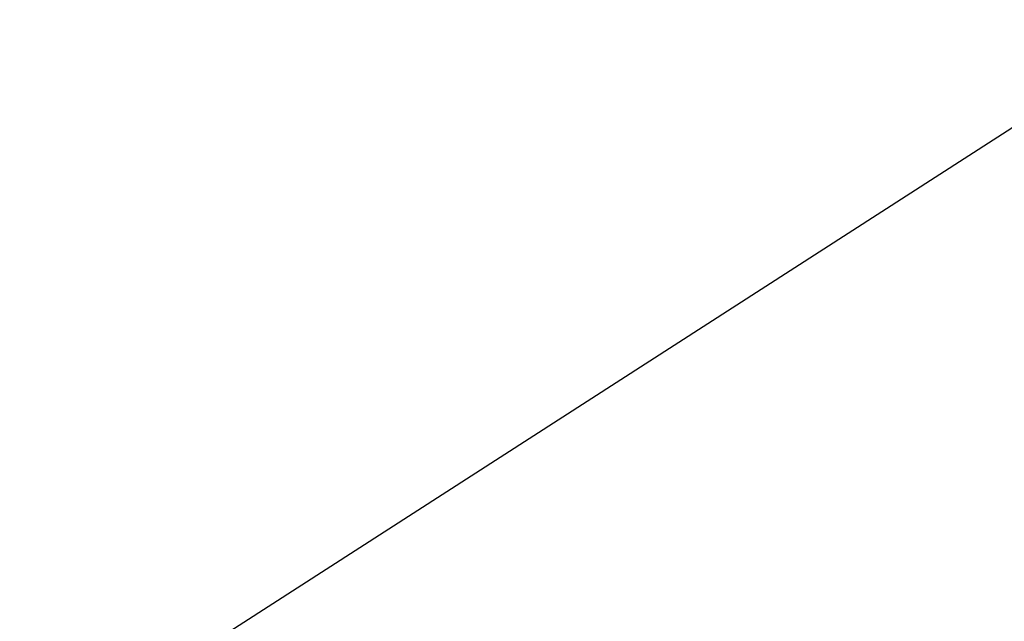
# Model space of a CAD drawing. Extents: x 0 to 370488, y 0 to 4202825.
# Tile 181 of 256: x 360274.5244 to 360274.5522, y 4200440.8097 to 4200440.8266. Entities that reach past the tile are written whole.
import ezdxf

# ---------------------------------------------------------------- set-up
doc = ezdxf.new("R2010")
doc.units = 0
doc.header["$LTSCALE"] = 0.5
doc.header["$MEASUREMENT"] = 0
doc.linetypes.add('CONTI', pattern=[0])
doc.layers.add('GORIZDEFAULT', color=32, linetype='CONTI')

msp = doc.modelspace()

# ---------------------------------------------------------------- linework, layer by layer
at = {"layer": 'GORIZDEFAULT', "color": 32}
msp.add_polyline3d([(360273.714626, 4200440.284632, 542.5), (360274.78, 4200440.970001, 542.5), (360276.3, 4200441.949997, 542.5), (360277.71, 4200442.860001, 542.5), (360278.91, 4200443.639999, 542.5)], dxfattribs=at)
msp.add_polyline3d([(360273.714626, 4200440.284632, 542.5), (360274.78, 4200440.970001, 542.5), (360276.3, 4200441.949997, 542.5), (360277.71, 4200442.860001, 542.5), (360278.91, 4200443.639999, 542.5)], dxfattribs=at)
msp.add_polyline3d([(360273.714626, 4200440.284632, 542.5), (360274.78, 4200440.970001, 542.5), (360276.3, 4200441.949997, 542.5), (360277.71, 4200442.860001, 542.5), (360278.91, 4200443.639999, 542.5)], dxfattribs=at)
msp.add_polyline3d([(360273.714626, 4200440.284632, 542.5), (360274.78, 4200440.970001, 542.5), (360276.3, 4200441.949997, 542.5), (360277.71, 4200442.860001, 542.5), (360278.91, 4200443.639999, 542.5)], dxfattribs=at)
msp.add_polyline3d([(360273.714626, 4200440.284632, 542.5), (360274.78, 4200440.970001, 542.5), (360276.3, 4200441.949997, 542.5), (360277.71, 4200442.860001, 542.5), (360278.91, 4200443.639999, 542.5)], dxfattribs=at)
msp.add_polyline3d([(360273.714626, 4200440.284632, 542.5), (360274.78, 4200440.970001, 542.5), (360276.3, 4200441.949997, 542.5), (360277.71, 4200442.860001, 542.5), (360278.91, 4200443.639999, 542.5)], dxfattribs=at)
msp.add_polyline3d([(360273.714626, 4200440.284632, 542.5), (360274.78, 4200440.970001, 542.5), (360276.3, 4200441.949997, 542.5), (360277.71, 4200442.860001, 542.5), (360278.91, 4200443.639999, 542.5)], dxfattribs=at)
msp.add_polyline3d([(360273.714626, 4200440.284632, 542.5), (360274.78, 4200440.970001, 542.5), (360276.3, 4200441.949997, 542.5), (360277.71, 4200442.860001, 542.5), (360278.91, 4200443.639999, 542.5)], dxfattribs=at)
msp.add_polyline3d([(360273.714626, 4200440.284632, 542.5), (360274.78, 4200440.970001, 542.5), (360276.3, 4200441.949997, 542.5), (360277.71, 4200442.860001, 542.5), (360278.91, 4200443.639999, 542.5)], dxfattribs=at)
msp.add_polyline3d([(360273.714626, 4200440.284632, 542.5), (360274.78, 4200440.970001, 542.5), (360276.3, 4200441.949997, 542.5), (360277.71, 4200442.860001, 542.5), (360278.91, 4200443.639999, 542.5)], dxfattribs=at)
msp.add_polyline3d([(360273.714626, 4200440.284632, 542.5), (360274.78, 4200440.970001, 542.5), (360276.3, 4200441.949997, 542.5), (360277.71, 4200442.860001, 542.5), (360278.91, 4200443.639999, 542.5)], dxfattribs=at)
msp.add_polyline3d([(360273.714626, 4200440.284632, 542.5), (360274.78, 4200440.970001, 542.5), (360276.3, 4200441.949997, 542.5), (360277.71, 4200442.860001, 542.5), (360278.91, 4200443.639999, 542.5)], dxfattribs=at)
msp.add_polyline3d([(360273.714626, 4200440.284632, 542.5), (360274.78, 4200440.970001, 542.5), (360276.3, 4200441.949997, 542.5), (360277.71, 4200442.860001, 542.5), (360278.91, 4200443.639999, 542.5)], dxfattribs=at)
msp.add_polyline3d([(360273.714626, 4200440.284632, 542.5), (360274.78, 4200440.970001, 542.5), (360276.3, 4200441.949997, 542.5), (360277.71, 4200442.860001, 542.5), (360278.91, 4200443.639999, 542.5)], dxfattribs=at)
msp.add_polyline3d([(360273.714626, 4200440.284632, 542.5), (360274.78, 4200440.970001, 542.5), (360276.3, 4200441.949997, 542.5), (360277.71, 4200442.860001, 542.5), (360278.91, 4200443.639999, 542.5)], dxfattribs=at)
msp.add_polyline3d([(360273.714626, 4200440.284632, 542.5), (360274.78, 4200440.970001, 542.5), (360276.3, 4200441.949997, 542.5), (360277.71, 4200442.860001, 542.5), (360278.91, 4200443.639999, 542.5)], dxfattribs=at)
msp.add_polyline3d([(360273.714626, 4200440.284632, 542.5), (360274.78, 4200440.970001, 542.5), (360276.3, 4200441.949997, 542.5), (360277.71, 4200442.860001, 542.5), (360278.91, 4200443.639999, 542.5)], dxfattribs=at)
msp.add_polyline3d([(360273.714626, 4200440.284632, 542.5), (360274.78, 4200440.970001, 542.5), (360276.3, 4200441.949997, 542.5), (360277.71, 4200442.860001, 542.5), (360278.91, 4200443.639999, 542.5)], dxfattribs=at)
msp.add_polyline3d([(360273.714626, 4200440.284632, 542.5), (360274.78, 4200440.970001, 542.5), (360276.3, 4200441.949997, 542.5), (360277.71, 4200442.860001, 542.5), (360278.91, 4200443.639999, 542.5)], dxfattribs=at)
msp.add_polyline3d([(360273.714626, 4200440.284632, 542.5), (360274.78, 4200440.970001, 542.5), (360276.3, 4200441.949997, 542.5), (360277.71, 4200442.860001, 542.5), (360278.91, 4200443.639999, 542.5)], dxfattribs=at)
msp.add_polyline3d([(360273.714626, 4200440.284632, 542.5), (360274.78, 4200440.970001, 542.5), (360276.3, 4200441.949997, 542.5), (360277.71, 4200442.860001, 542.5), (360278.91, 4200443.639999, 542.5)], dxfattribs=at)
msp.add_polyline3d([(360273.714626, 4200440.284632, 542.5), (360274.78, 4200440.970001, 542.5), (360276.3, 4200441.949997, 542.5), (360277.71, 4200442.860001, 542.5), (360278.91, 4200443.639999, 542.5)], dxfattribs=at)
msp.add_polyline3d([(360273.714626, 4200440.284632, 542.5), (360274.78, 4200440.970001, 542.5), (360276.3, 4200441.949997, 542.5), (360277.71, 4200442.860001, 542.5), (360278.91, 4200443.639999, 542.5)], dxfattribs=at)
msp.add_polyline3d([(360273.714626, 4200440.284632, 542.5), (360274.78, 4200440.970001, 542.5), (360276.3, 4200441.949997, 542.5), (360277.71, 4200442.860001, 542.5), (360278.91, 4200443.639999, 542.5)], dxfattribs=at)
msp.add_polyline3d([(360273.714626, 4200440.284632, 542.5), (360274.78, 4200440.970001, 542.5), (360276.3, 4200441.949997, 542.5), (360277.71, 4200442.860001, 542.5), (360278.91, 4200443.639999, 542.5)], dxfattribs=at)
msp.add_polyline3d([(360273.714626, 4200440.284632, 542.5), (360274.78, 4200440.970001, 542.5), (360276.3, 4200441.949997, 542.5), (360277.71, 4200442.860001, 542.5), (360278.91, 4200443.639999, 542.5)], dxfattribs=at)
msp.add_polyline3d([(360273.714626, 4200440.284632, 542.5), (360274.78, 4200440.970001, 542.5), (360276.3, 4200441.949997, 542.5), (360277.71, 4200442.860001, 542.5), (360278.91, 4200443.639999, 542.5)], dxfattribs=at)
msp.add_polyline3d([(360273.714626, 4200440.284632, 542.5), (360274.78, 4200440.970001, 542.5), (360276.3, 4200441.949997, 542.5), (360277.71, 4200442.860001, 542.5), (360278.91, 4200443.639999, 542.5)], dxfattribs=at)
msp.add_polyline3d([(360273.714626, 4200440.284632, 542.5), (360274.78, 4200440.970001, 542.5), (360276.3, 4200441.949997, 542.5), (360277.71, 4200442.860001, 542.5), (360278.91, 4200443.639999, 542.5)], dxfattribs=at)
msp.add_polyline3d([(360273.714626, 4200440.284632, 542.5), (360274.78, 4200440.970001, 542.5), (360276.3, 4200441.949997, 542.5), (360277.71, 4200442.860001, 542.5), (360278.91, 4200443.639999, 542.5)], dxfattribs=at)
msp.add_polyline3d([(360273.714626, 4200440.284632, 542.5), (360274.78, 4200440.970001, 542.5), (360276.3, 4200441.949997, 542.5), (360277.71, 4200442.860001, 542.5), (360278.91, 4200443.639999, 542.5)], dxfattribs=at)
msp.add_polyline3d([(360273.714626, 4200440.284632, 542.5), (360274.78, 4200440.970001, 542.5), (360276.3, 4200441.949997, 542.5), (360277.71, 4200442.860001, 542.5), (360278.91, 4200443.639999, 542.5)], dxfattribs=at)
msp.add_polyline3d([(360273.714626, 4200440.284632, 542.5), (360274.78, 4200440.970001, 542.5), (360276.3, 4200441.949997, 542.5), (360277.71, 4200442.860001, 542.5), (360278.91, 4200443.639999, 542.5)], dxfattribs=at)
msp.add_polyline3d([(360273.714626, 4200440.284632, 542.5), (360274.78, 4200440.970001, 542.5), (360276.3, 4200441.949997, 542.5), (360277.71, 4200442.860001, 542.5), (360278.91, 4200443.639999, 542.5)], dxfattribs=at)
msp.add_polyline3d([(360273.714626, 4200440.284632, 542.5), (360274.78, 4200440.970001, 542.5), (360276.3, 4200441.949997, 542.5), (360277.71, 4200442.860001, 542.5), (360278.91, 4200443.639999, 542.5)], dxfattribs=at)
msp.add_polyline3d([(360273.714626, 4200440.284632, 542.5), (360274.78, 4200440.970001, 542.5), (360276.3, 4200441.949997, 542.5), (360277.71, 4200442.860001, 542.5), (360278.91, 4200443.639999, 542.5)], dxfattribs=at)
msp.add_polyline3d([(360273.714626, 4200440.284632, 542.5), (360274.78, 4200440.970001, 542.5), (360276.3, 4200441.949997, 542.5), (360277.71, 4200442.860001, 542.5), (360278.91, 4200443.639999, 542.5)], dxfattribs=at)
msp.add_polyline3d([(360273.714626, 4200440.284632, 542.5), (360274.78, 4200440.970001, 542.5), (360276.3, 4200441.949997, 542.5), (360277.71, 4200442.860001, 542.5), (360278.91, 4200443.639999, 542.5)], dxfattribs=at)
msp.add_polyline3d([(360273.714626, 4200440.284632, 542.5), (360274.78, 4200440.970001, 542.5), (360276.3, 4200441.949997, 542.5), (360277.71, 4200442.860001, 542.5), (360278.91, 4200443.639999, 542.5)], dxfattribs=at)
msp.add_polyline3d([(360273.714626, 4200440.284632, 542.5), (360274.78, 4200440.970001, 542.5), (360276.3, 4200441.949997, 542.5), (360277.71, 4200442.860001, 542.5), (360278.91, 4200443.639999, 542.5)], dxfattribs=at)
msp.add_polyline3d([(360273.714626, 4200440.284632, 542.5), (360274.78, 4200440.970001, 542.5), (360276.3, 4200441.949997, 542.5), (360277.71, 4200442.860001, 542.5), (360278.91, 4200443.639999, 542.5)], dxfattribs=at)
msp.add_polyline3d([(360273.714626, 4200440.284632, 542.5), (360274.78, 4200440.970001, 542.5), (360276.3, 4200441.949997, 542.5), (360277.71, 4200442.860001, 542.5), (360278.91, 4200443.639999, 542.5)], dxfattribs=at)
msp.add_polyline3d([(360273.714626, 4200440.284632, 542.5), (360274.78, 4200440.970001, 542.5), (360276.3, 4200441.949997, 542.5), (360277.71, 4200442.860001, 542.5), (360278.91, 4200443.639999, 542.5)], dxfattribs=at)
msp.add_polyline3d([(360273.714626, 4200440.284632, 542.5), (360274.78, 4200440.970001, 542.5), (360276.3, 4200441.949997, 542.5), (360277.71, 4200442.860001, 542.5), (360278.91, 4200443.639999, 542.5)], dxfattribs=at)
msp.add_polyline3d([(360273.714626, 4200440.284632, 542.5), (360274.78, 4200440.970001, 542.5), (360276.3, 4200441.949997, 542.5), (360277.71, 4200442.860001, 542.5), (360278.91, 4200443.639999, 542.5)], dxfattribs=at)
msp.add_polyline3d([(360273.714626, 4200440.284632, 542.5), (360274.78, 4200440.970001, 542.5), (360276.3, 4200441.949997, 542.5), (360277.71, 4200442.860001, 542.5), (360278.91, 4200443.639999, 542.5)], dxfattribs=at)
msp.add_polyline3d([(360273.714626, 4200440.284632, 542.5), (360274.78, 4200440.970001, 542.5), (360276.3, 4200441.949997, 542.5), (360277.71, 4200442.860001, 542.5), (360278.91, 4200443.639999, 542.5)], dxfattribs=at)
msp.add_polyline3d([(360273.714626, 4200440.284632, 542.5), (360274.78, 4200440.970001, 542.5), (360276.3, 4200441.949997, 542.5), (360277.71, 4200442.860001, 542.5), (360278.91, 4200443.639999, 542.5)], dxfattribs=at)
msp.add_polyline3d([(360273.714626, 4200440.284632, 542.5), (360274.78, 4200440.970001, 542.5), (360276.3, 4200441.949997, 542.5), (360277.71, 4200442.860001, 542.5), (360278.91, 4200443.639999, 542.5)], dxfattribs=at)
msp.add_polyline3d([(360273.714626, 4200440.284632, 542.5), (360274.78, 4200440.970001, 542.5), (360276.3, 4200441.949997, 542.5), (360277.71, 4200442.860001, 542.5), (360278.91, 4200443.639999, 542.5)], dxfattribs=at)
msp.add_polyline3d([(360273.714626, 4200440.284632, 542.5), (360274.78, 4200440.970001, 542.5), (360276.3, 4200441.949997, 542.5), (360277.71, 4200442.860001, 542.5), (360278.91, 4200443.639999, 542.5)], dxfattribs=at)
msp.add_polyline3d([(360273.714626, 4200440.284632, 542.5), (360274.78, 4200440.970001, 542.5), (360276.3, 4200441.949997, 542.5), (360277.71, 4200442.860001, 542.5), (360278.91, 4200443.639999, 542.5)], dxfattribs=at)
msp.add_polyline3d([(360273.714626, 4200440.284632, 542.5), (360274.78, 4200440.970001, 542.5), (360276.3, 4200441.949997, 542.5), (360277.71, 4200442.860001, 542.5), (360278.91, 4200443.639999, 542.5)], dxfattribs=at)
msp.add_polyline3d([(360273.714626, 4200440.284632, 542.5), (360274.78, 4200440.970001, 542.5), (360276.3, 4200441.949997, 542.5), (360277.71, 4200442.860001, 542.5), (360278.91, 4200443.639999, 542.5)], dxfattribs=at)
msp.add_polyline3d([(360273.714626, 4200440.284632, 542.5), (360274.78, 4200440.970001, 542.5), (360276.3, 4200441.949997, 542.5), (360277.71, 4200442.860001, 542.5), (360278.91, 4200443.639999, 542.5)], dxfattribs=at)
msp.add_polyline3d([(360273.714626, 4200440.284632, 542.5), (360274.78, 4200440.970001, 542.5), (360276.3, 4200441.949997, 542.5), (360277.71, 4200442.860001, 542.5), (360278.91, 4200443.639999, 542.5)], dxfattribs=at)
msp.add_polyline3d([(360273.714626, 4200440.284632, 542.5), (360274.78, 4200440.970001, 542.5), (360276.3, 4200441.949997, 542.5), (360277.71, 4200442.860001, 542.5), (360278.91, 4200443.639999, 542.5)], dxfattribs=at)
msp.add_polyline3d([(360273.714626, 4200440.284632, 542.5), (360274.78, 4200440.970001, 542.5), (360276.3, 4200441.949997, 542.5), (360277.71, 4200442.860001, 542.5), (360278.91, 4200443.639999, 542.5)], dxfattribs=at)
msp.add_polyline3d([(360273.714626, 4200440.284632, 542.5), (360274.78, 4200440.970001, 542.5), (360276.3, 4200441.949997, 542.5), (360277.71, 4200442.860001, 542.5), (360278.91, 4200443.639999, 542.5)], dxfattribs=at)
msp.add_polyline3d([(360273.714626, 4200440.284632, 542.5), (360274.78, 4200440.970001, 542.5), (360276.3, 4200441.949997, 542.5), (360277.71, 4200442.860001, 542.5), (360278.91, 4200443.639999, 542.5)], dxfattribs=at)
msp.add_polyline3d([(360273.714626, 4200440.284632, 542.5), (360274.78, 4200440.970001, 542.5), (360276.3, 4200441.949997, 542.5), (360277.71, 4200442.860001, 542.5), (360278.91, 4200443.639999, 542.5)], dxfattribs=at)
msp.add_polyline3d([(360273.714626, 4200440.284632, 542.5), (360274.78, 4200440.970001, 542.5), (360276.3, 4200441.949997, 542.5), (360277.71, 4200442.860001, 542.5), (360278.91, 4200443.639999, 542.5)], dxfattribs=at)
msp.add_polyline3d([(360273.714626, 4200440.284632, 542.5), (360274.78, 4200440.970001, 542.5), (360276.3, 4200441.949997, 542.5), (360277.71, 4200442.860001, 542.5), (360278.91, 4200443.639999, 542.5)], dxfattribs=at)
msp.add_polyline3d([(360273.714626, 4200440.284632, 542.5), (360274.78, 4200440.970001, 542.5), (360276.3, 4200441.949997, 542.5), (360277.71, 4200442.860001, 542.5), (360278.91, 4200443.639999, 542.5)], dxfattribs=at)
msp.add_polyline3d([(360273.714626, 4200440.284632, 542.5), (360274.78, 4200440.970001, 542.5), (360276.3, 4200441.949997, 542.5), (360277.71, 4200442.860001, 542.5), (360278.91, 4200443.639999, 542.5)], dxfattribs=at)
msp.add_polyline3d([(360273.714626, 4200440.284632, 542.5), (360274.78, 4200440.970001, 542.5), (360276.3, 4200441.949997, 542.5), (360277.71, 4200442.860001, 542.5), (360278.91, 4200443.639999, 542.5)], dxfattribs=at)
msp.add_polyline3d([(360273.714626, 4200440.284632, 542.5), (360274.78, 4200440.970001, 542.5), (360276.3, 4200441.949997, 542.5), (360277.71, 4200442.860001, 542.5), (360278.91, 4200443.639999, 542.5)], dxfattribs=at)
msp.add_polyline3d([(360273.714626, 4200440.284632, 542.5), (360274.78, 4200440.970001, 542.5), (360276.3, 4200441.949997, 542.5), (360277.71, 4200442.860001, 542.5), (360278.91, 4200443.639999, 542.5)], dxfattribs=at)
msp.add_polyline3d([(360273.714626, 4200440.284632, 542.5), (360274.78, 4200440.970001, 542.5), (360276.3, 4200441.949997, 542.5), (360277.71, 4200442.860001, 542.5), (360278.91, 4200443.639999, 542.5)], dxfattribs=at)
msp.add_polyline3d([(360273.714626, 4200440.284632, 542.5), (360274.78, 4200440.970001, 542.5), (360276.3, 4200441.949997, 542.5), (360277.71, 4200442.860001, 542.5), (360278.91, 4200443.639999, 542.5)], dxfattribs=at)
msp.add_polyline3d([(360273.714626, 4200440.284632, 542.5), (360274.78, 4200440.970001, 542.5), (360276.3, 4200441.949997, 542.5), (360277.71, 4200442.860001, 542.5), (360278.91, 4200443.639999, 542.5)], dxfattribs=at)
msp.add_polyline3d([(360273.714626, 4200440.284632, 542.5), (360274.78, 4200440.970001, 542.5), (360276.3, 4200441.949997, 542.5), (360277.71, 4200442.860001, 542.5), (360278.91, 4200443.639999, 542.5)], dxfattribs=at)
msp.add_polyline3d([(360273.714626, 4200440.284632, 542.5), (360274.78, 4200440.970001, 542.5), (360276.3, 4200441.949997, 542.5), (360277.71, 4200442.860001, 542.5), (360278.91, 4200443.639999, 542.5)], dxfattribs=at)
msp.add_polyline3d([(360273.714626, 4200440.284632, 542.5), (360274.78, 4200440.970001, 542.5), (360276.3, 4200441.949997, 542.5), (360277.71, 4200442.860001, 542.5), (360278.91, 4200443.639999, 542.5)], dxfattribs=at)
msp.add_polyline3d([(360273.714626, 4200440.284632, 542.5), (360274.78, 4200440.970001, 542.5), (360276.3, 4200441.949997, 542.5), (360277.71, 4200442.860001, 542.5), (360278.91, 4200443.639999, 542.5)], dxfattribs=at)
msp.add_polyline3d([(360273.714626, 4200440.284632, 542.5), (360274.78, 4200440.970001, 542.5), (360276.3, 4200441.949997, 542.5), (360277.71, 4200442.860001, 542.5), (360278.91, 4200443.639999, 542.5)], dxfattribs=at)
msp.add_polyline3d([(360273.714626, 4200440.284632, 542.5), (360274.78, 4200440.970001, 542.5), (360276.3, 4200441.949997, 542.5), (360277.71, 4200442.860001, 542.5), (360278.91, 4200443.639999, 542.5)], dxfattribs=at)
msp.add_polyline3d([(360273.714626, 4200440.284632, 542.5), (360274.78, 4200440.970001, 542.5), (360276.3, 4200441.949997, 542.5), (360277.71, 4200442.860001, 542.5), (360278.91, 4200443.639999, 542.5)], dxfattribs=at)
msp.add_polyline3d([(360273.714626, 4200440.284632, 542.5), (360274.78, 4200440.970001, 542.5), (360276.3, 4200441.949997, 542.5), (360277.71, 4200442.860001, 542.5), (360278.91, 4200443.639999, 542.5)], dxfattribs=at)
msp.add_polyline3d([(360273.714626, 4200440.284632, 542.5), (360274.78, 4200440.970001, 542.5), (360276.3, 4200441.949997, 542.5), (360277.71, 4200442.860001, 542.5), (360278.91, 4200443.639999, 542.5)], dxfattribs=at)
msp.add_polyline3d([(360273.714626, 4200440.284632, 542.5), (360274.78, 4200440.970001, 542.5), (360276.3, 4200441.949997, 542.5), (360277.71, 4200442.860001, 542.5), (360278.91, 4200443.639999, 542.5)], dxfattribs=at)
msp.add_polyline3d([(360273.714626, 4200440.284632, 542.5), (360274.78, 4200440.970001, 542.5), (360276.3, 4200441.949997, 542.5), (360277.71, 4200442.860001, 542.5), (360278.91, 4200443.639999, 542.5)], dxfattribs=at)
msp.add_polyline3d([(360273.714626, 4200440.284632, 542.5), (360274.78, 4200440.970001, 542.5), (360276.3, 4200441.949997, 542.5), (360277.71, 4200442.860001, 542.5), (360278.91, 4200443.639999, 542.5)], dxfattribs=at)
msp.add_polyline3d([(360273.714626, 4200440.284632, 542.5), (360274.78, 4200440.970001, 542.5), (360276.3, 4200441.949997, 542.5), (360277.71, 4200442.860001, 542.5), (360278.91, 4200443.639999, 542.5)], dxfattribs=at)
msp.add_polyline3d([(360273.714626, 4200440.284632, 542.5), (360274.78, 4200440.970001, 542.5), (360276.3, 4200441.949997, 542.5), (360277.71, 4200442.860001, 542.5), (360278.91, 4200443.639999, 542.5)], dxfattribs=at)
msp.add_polyline3d([(360273.714626, 4200440.284632, 542.5), (360274.78, 4200440.970001, 542.5), (360276.3, 4200441.949997, 542.5), (360277.71, 4200442.860001, 542.5), (360278.91, 4200443.639999, 542.5)], dxfattribs=at)
msp.add_polyline3d([(360273.714626, 4200440.284632, 542.5), (360274.78, 4200440.970001, 542.5), (360276.3, 4200441.949997, 542.5), (360277.71, 4200442.860001, 542.5), (360278.91, 4200443.639999, 542.5)], dxfattribs=at)
msp.add_polyline3d([(360273.714626, 4200440.284632, 542.5), (360274.78, 4200440.970001, 542.5), (360276.3, 4200441.949997, 542.5), (360277.71, 4200442.860001, 542.5), (360278.91, 4200443.639999, 542.5)], dxfattribs=at)
msp.add_polyline3d([(360273.714626, 4200440.284632, 542.5), (360274.78, 4200440.970001, 542.5), (360276.3, 4200441.949997, 542.5), (360277.71, 4200442.860001, 542.5), (360278.91, 4200443.639999, 542.5)], dxfattribs=at)
msp.add_polyline3d([(360273.714626, 4200440.284632, 542.5), (360274.78, 4200440.970001, 542.5), (360276.3, 4200441.949997, 542.5), (360277.71, 4200442.860001, 542.5), (360278.91, 4200443.639999, 542.5)], dxfattribs=at)
msp.add_polyline3d([(360273.714626, 4200440.284632, 542.5), (360274.78, 4200440.970001, 542.5), (360276.3, 4200441.949997, 542.5), (360277.71, 4200442.860001, 542.5), (360278.91, 4200443.639999, 542.5)], dxfattribs=at)
msp.add_polyline3d([(360273.714626, 4200440.284632, 542.5), (360274.78, 4200440.970001, 542.5), (360276.3, 4200441.949997, 542.5), (360277.71, 4200442.860001, 542.5), (360278.91, 4200443.639999, 542.5)], dxfattribs=at)
msp.add_polyline3d([(360273.714626, 4200440.284632, 542.5), (360274.78, 4200440.970001, 542.5), (360276.3, 4200441.949997, 542.5), (360277.71, 4200442.860001, 542.5), (360278.91, 4200443.639999, 542.5)], dxfattribs=at)
msp.add_polyline3d([(360273.714626, 4200440.284632, 542.5), (360274.78, 4200440.970001, 542.5), (360276.3, 4200441.949997, 542.5), (360277.71, 4200442.860001, 542.5), (360278.91, 4200443.639999, 542.5)], dxfattribs=at)
msp.add_polyline3d([(360273.714626, 4200440.284632, 542.5), (360274.78, 4200440.970001, 542.5), (360276.3, 4200441.949997, 542.5), (360277.71, 4200442.860001, 542.5), (360278.91, 4200443.639999, 542.5)], dxfattribs=at)
msp.add_polyline3d([(360273.714626, 4200440.284632, 542.5), (360274.78, 4200440.970001, 542.5), (360276.3, 4200441.949997, 542.5), (360277.71, 4200442.860001, 542.5), (360278.91, 4200443.639999, 542.5)], dxfattribs=at)
msp.add_polyline3d([(360273.714626, 4200440.284632, 542.5), (360274.78, 4200440.970001, 542.5), (360276.3, 4200441.949997, 542.5), (360277.71, 4200442.860001, 542.5), (360278.91, 4200443.639999, 542.5)], dxfattribs=at)
msp.add_polyline3d([(360273.714626, 4200440.284632, 542.5), (360274.78, 4200440.970001, 542.5), (360276.3, 4200441.949997, 542.5), (360277.71, 4200442.860001, 542.5), (360278.91, 4200443.639999, 542.5)], dxfattribs=at)
msp.add_polyline3d([(360273.714626, 4200440.284632, 542.5), (360274.78, 4200440.970001, 542.5), (360276.3, 4200441.949997, 542.5), (360277.71, 4200442.860001, 542.5), (360278.91, 4200443.639999, 542.5)], dxfattribs=at)
msp.add_polyline3d([(360273.714626, 4200440.284632, 542.5), (360274.78, 4200440.970001, 542.5), (360276.3, 4200441.949997, 542.5), (360277.71, 4200442.860001, 542.5), (360278.91, 4200443.639999, 542.5)], dxfattribs=at)
msp.add_polyline3d([(360273.714626, 4200440.284632, 542.5), (360274.78, 4200440.970001, 542.5), (360276.3, 4200441.949997, 542.5), (360277.71, 4200442.860001, 542.5), (360278.91, 4200443.639999, 542.5)], dxfattribs=at)
msp.add_polyline3d([(360273.714626, 4200440.284632, 542.5), (360274.78, 4200440.970001, 542.5), (360276.3, 4200441.949997, 542.5), (360277.71, 4200442.860001, 542.5), (360278.91, 4200443.639999, 542.5)], dxfattribs=at)
msp.add_polyline3d([(360273.714626, 4200440.284632, 542.5), (360274.78, 4200440.970001, 542.5), (360276.3, 4200441.949997, 542.5), (360277.71, 4200442.860001, 542.5), (360278.91, 4200443.639999, 542.5)], dxfattribs=at)
msp.add_polyline3d([(360273.714626, 4200440.284632, 542.5), (360274.78, 4200440.970001, 542.5), (360276.3, 4200441.949997, 542.5), (360277.71, 4200442.860001, 542.5), (360278.91, 4200443.639999, 542.5)], dxfattribs=at)
msp.add_polyline3d([(360273.714626, 4200440.284632, 542.5), (360274.78, 4200440.970001, 542.5), (360276.3, 4200441.949997, 542.5), (360277.71, 4200442.860001, 542.5), (360278.91, 4200443.639999, 542.5)], dxfattribs=at)
msp.add_polyline3d([(360273.714626, 4200440.284632, 542.5), (360274.78, 4200440.970001, 542.5), (360276.3, 4200441.949997, 542.5), (360277.71, 4200442.860001, 542.5), (360278.91, 4200443.639999, 542.5)], dxfattribs=at)
msp.add_polyline3d([(360273.714626, 4200440.284632, 542.5), (360274.78, 4200440.970001, 542.5), (360276.3, 4200441.949997, 542.5), (360277.71, 4200442.860001, 542.5), (360278.91, 4200443.639999, 542.5)], dxfattribs=at)
msp.add_polyline3d([(360273.714626, 4200440.284632, 542.5), (360274.78, 4200440.970001, 542.5), (360276.3, 4200441.949997, 542.5), (360277.71, 4200442.860001, 542.5), (360278.91, 4200443.639999, 542.5)], dxfattribs=at)
msp.add_polyline3d([(360273.714626, 4200440.284632, 542.5), (360274.78, 4200440.970001, 542.5), (360276.3, 4200441.949997, 542.5), (360277.71, 4200442.860001, 542.5), (360278.91, 4200443.639999, 542.5)], dxfattribs=at)
msp.add_polyline3d([(360273.714626, 4200440.284632, 542.5), (360274.78, 4200440.970001, 542.5), (360276.3, 4200441.949997, 542.5), (360277.71, 4200442.860001, 542.5), (360278.91, 4200443.639999, 542.5)], dxfattribs=at)
msp.add_polyline3d([(360273.714626, 4200440.284632, 542.5), (360274.78, 4200440.970001, 542.5), (360276.3, 4200441.949997, 542.5), (360277.71, 4200442.860001, 542.5), (360278.91, 4200443.639999, 542.5)], dxfattribs=at)
msp.add_polyline3d([(360273.714626, 4200440.284632, 542.5), (360274.78, 4200440.970001, 542.5), (360276.3, 4200441.949997, 542.5), (360277.71, 4200442.860001, 542.5), (360278.91, 4200443.639999, 542.5)], dxfattribs=at)
msp.add_polyline3d([(360273.714626, 4200440.284632, 542.5), (360274.78, 4200440.970001, 542.5), (360276.3, 4200441.949997, 542.5), (360277.71, 4200442.860001, 542.5), (360278.91, 4200443.639999, 542.5)], dxfattribs=at)
msp.add_polyline3d([(360273.714626, 4200440.284632, 542.5), (360274.78, 4200440.970001, 542.5), (360276.3, 4200441.949997, 542.5), (360277.71, 4200442.860001, 542.5), (360278.91, 4200443.639999, 542.5)], dxfattribs=at)
msp.add_polyline3d([(360273.714626, 4200440.284632, 542.5), (360274.78, 4200440.970001, 542.5), (360276.3, 4200441.949997, 542.5), (360277.71, 4200442.860001, 542.5), (360278.91, 4200443.639999, 542.5)], dxfattribs=at)
msp.add_polyline3d([(360273.714626, 4200440.284632, 542.5), (360274.78, 4200440.970001, 542.5), (360276.3, 4200441.949997, 542.5), (360277.71, 4200442.860001, 542.5), (360278.91, 4200443.639999, 542.5)], dxfattribs=at)
msp.add_polyline3d([(360273.714626, 4200440.284632, 542.5), (360274.78, 4200440.970001, 542.5), (360276.3, 4200441.949997, 542.5), (360277.71, 4200442.860001, 542.5), (360278.91, 4200443.639999, 542.5)], dxfattribs=at)
msp.add_polyline3d([(360273.714626, 4200440.284632, 542.5), (360274.78, 4200440.970001, 542.5), (360276.3, 4200441.949997, 542.5), (360277.71, 4200442.860001, 542.5), (360278.91, 4200443.639999, 542.5)], dxfattribs=at)
msp.add_polyline3d([(360273.714626, 4200440.284632, 542.5), (360274.78, 4200440.970001, 542.5), (360276.3, 4200441.949997, 542.5), (360277.71, 4200442.860001, 542.5), (360278.91, 4200443.639999, 542.5)], dxfattribs=at)
msp.add_polyline3d([(360273.714626, 4200440.284632, 542.5), (360274.78, 4200440.970001, 542.5), (360276.3, 4200441.949997, 542.5), (360277.71, 4200442.860001, 542.5), (360278.91, 4200443.639999, 542.5)], dxfattribs=at)
msp.add_polyline3d([(360273.714626, 4200440.284632, 542.5), (360274.78, 4200440.970001, 542.5), (360276.3, 4200441.949997, 542.5), (360277.71, 4200442.860001, 542.5), (360278.91, 4200443.639999, 542.5)], dxfattribs=at)
msp.add_polyline3d([(360273.714626, 4200440.284632, 542.5), (360274.78, 4200440.970001, 542.5), (360276.3, 4200441.949997, 542.5), (360277.71, 4200442.860001, 542.5), (360278.91, 4200443.639999, 542.5)], dxfattribs=at)
msp.add_polyline3d([(360273.714626, 4200440.284632, 542.5), (360274.78, 4200440.970001, 542.5), (360276.3, 4200441.949997, 542.5), (360277.71, 4200442.860001, 542.5), (360278.91, 4200443.639999, 542.5)], dxfattribs=at)
msp.add_polyline3d([(360273.714626, 4200440.284632, 542.5), (360274.78, 4200440.970001, 542.5), (360276.3, 4200441.949997, 542.5), (360277.71, 4200442.860001, 542.5), (360278.91, 4200443.639999, 542.5)], dxfattribs=at)
msp.add_polyline3d([(360273.714626, 4200440.284632, 542.5), (360274.78, 4200440.970001, 542.5), (360276.3, 4200441.949997, 542.5), (360277.71, 4200442.860001, 542.5), (360278.91, 4200443.639999, 542.5)], dxfattribs=at)
msp.add_polyline3d([(360273.714626, 4200440.284632, 542.5), (360274.78, 4200440.970001, 542.5), (360276.3, 4200441.949997, 542.5), (360277.71, 4200442.860001, 542.5), (360278.91, 4200443.639999, 542.5)], dxfattribs=at)
msp.add_polyline3d([(360273.714626, 4200440.284632, 542.5), (360274.78, 4200440.970001, 542.5), (360276.3, 4200441.949997, 542.5), (360277.71, 4200442.860001, 542.5), (360278.91, 4200443.639999, 542.5)], dxfattribs=at)
msp.add_polyline3d([(360273.714626, 4200440.284632, 542.5), (360274.78, 4200440.970001, 542.5), (360276.3, 4200441.949997, 542.5), (360277.71, 4200442.860001, 542.5), (360278.91, 4200443.639999, 542.5)], dxfattribs=at)
msp.add_polyline3d([(360273.714626, 4200440.284632, 542.5), (360274.78, 4200440.970001, 542.5), (360276.3, 4200441.949997, 542.5), (360277.71, 4200442.860001, 542.5), (360278.91, 4200443.639999, 542.5)], dxfattribs=at)
msp.add_polyline3d([(360273.714626, 4200440.284632, 542.5), (360274.78, 4200440.970001, 542.5), (360276.3, 4200441.949997, 542.5), (360277.71, 4200442.860001, 542.5), (360278.91, 4200443.639999, 542.5)], dxfattribs=at)
msp.add_polyline3d([(360273.714626, 4200440.284632, 542.5), (360274.78, 4200440.970001, 542.5), (360276.3, 4200441.949997, 542.5), (360277.71, 4200442.860001, 542.5), (360278.91, 4200443.639999, 542.5)], dxfattribs=at)
msp.add_polyline3d([(360273.714626, 4200440.284632, 542.5), (360274.78, 4200440.970001, 542.5), (360276.3, 4200441.949997, 542.5), (360277.71, 4200442.860001, 542.5), (360278.91, 4200443.639999, 542.5)], dxfattribs=at)
msp.add_polyline3d([(360273.714626, 4200440.284632, 542.5), (360274.78, 4200440.970001, 542.5), (360276.3, 4200441.949997, 542.5), (360277.71, 4200442.860001, 542.5), (360278.91, 4200443.639999, 542.5)], dxfattribs=at)
msp.add_polyline3d([(360273.714626, 4200440.284632, 542.5), (360274.78, 4200440.970001, 542.5), (360276.3, 4200441.949997, 542.5), (360277.71, 4200442.860001, 542.5), (360278.91, 4200443.639999, 542.5)], dxfattribs=at)
msp.add_polyline3d([(360273.714626, 4200440.284632, 542.5), (360274.78, 4200440.970001, 542.5), (360276.3, 4200441.949997, 542.5), (360277.71, 4200442.860001, 542.5), (360278.91, 4200443.639999, 542.5)], dxfattribs=at)
msp.add_polyline3d([(360273.714626, 4200440.284632, 542.5), (360274.78, 4200440.970001, 542.5), (360276.3, 4200441.949997, 542.5), (360277.71, 4200442.860001, 542.5), (360278.91, 4200443.639999, 542.5)], dxfattribs=at)
msp.add_polyline3d([(360273.714626, 4200440.284632, 542.5), (360274.78, 4200440.970001, 542.5), (360276.3, 4200441.949997, 542.5), (360277.71, 4200442.860001, 542.5), (360278.91, 4200443.639999, 542.5)], dxfattribs=at)
msp.add_polyline3d([(360273.714626, 4200440.284632, 542.5), (360274.78, 4200440.970001, 542.5), (360276.3, 4200441.949997, 542.5), (360277.71, 4200442.860001, 542.5), (360278.91, 4200443.639999, 542.5)], dxfattribs=at)
msp.add_polyline3d([(360273.714626, 4200440.284632, 542.5), (360274.78, 4200440.970001, 542.5), (360276.3, 4200441.949997, 542.5), (360277.71, 4200442.860001, 542.5), (360278.91, 4200443.639999, 542.5)], dxfattribs=at)
msp.add_polyline3d([(360273.714626, 4200440.284632, 542.5), (360274.78, 4200440.970001, 542.5), (360276.3, 4200441.949997, 542.5), (360277.71, 4200442.860001, 542.5), (360278.91, 4200443.639999, 542.5)], dxfattribs=at)
msp.add_polyline3d([(360273.714626, 4200440.284632, 542.5), (360274.78, 4200440.970001, 542.5), (360276.3, 4200441.949997, 542.5), (360277.71, 4200442.860001, 542.5), (360278.91, 4200443.639999, 542.5)], dxfattribs=at)
msp.add_polyline3d([(360273.714626, 4200440.284632, 542.5), (360274.78, 4200440.970001, 542.5), (360276.3, 4200441.949997, 542.5), (360277.71, 4200442.860001, 542.5), (360278.91, 4200443.639999, 542.5)], dxfattribs=at)
msp.add_polyline3d([(360273.714626, 4200440.284632, 542.5), (360274.78, 4200440.970001, 542.5), (360276.3, 4200441.949997, 542.5), (360277.71, 4200442.860001, 542.5), (360278.91, 4200443.639999, 542.5)], dxfattribs=at)
msp.add_polyline3d([(360273.714626, 4200440.284632, 542.5), (360274.78, 4200440.970001, 542.5), (360276.3, 4200441.949997, 542.5), (360277.71, 4200442.860001, 542.5), (360278.91, 4200443.639999, 542.5)], dxfattribs=at)
msp.add_polyline3d([(360273.714626, 4200440.284632, 542.5), (360274.78, 4200440.970001, 542.5), (360276.3, 4200441.949997, 542.5), (360277.71, 4200442.860001, 542.5), (360278.91, 4200443.639999, 542.5)], dxfattribs=at)
msp.add_polyline3d([(360273.714626, 4200440.284632, 542.5), (360274.78, 4200440.970001, 542.5), (360276.3, 4200441.949997, 542.5), (360277.71, 4200442.860001, 542.5), (360278.91, 4200443.639999, 542.5)], dxfattribs=at)
msp.add_polyline3d([(360273.714626, 4200440.284632, 542.5), (360274.78, 4200440.970001, 542.5), (360276.3, 4200441.949997, 542.5), (360277.71, 4200442.860001, 542.5), (360278.91, 4200443.639999, 542.5)], dxfattribs=at)
msp.add_polyline3d([(360273.714626, 4200440.284632, 542.5), (360274.78, 4200440.970001, 542.5), (360276.3, 4200441.949997, 542.5), (360277.71, 4200442.860001, 542.5), (360278.91, 4200443.639999, 542.5)], dxfattribs=at)
msp.add_polyline3d([(360273.714626, 4200440.284632, 542.5), (360274.78, 4200440.970001, 542.5), (360276.3, 4200441.949997, 542.5), (360277.71, 4200442.860001, 542.5), (360278.91, 4200443.639999, 542.5)], dxfattribs=at)
msp.add_polyline3d([(360273.714626, 4200440.284632, 542.5), (360274.78, 4200440.970001, 542.5), (360276.3, 4200441.949997, 542.5), (360277.71, 4200442.860001, 542.5), (360278.91, 4200443.639999, 542.5)], dxfattribs=at)
msp.add_polyline3d([(360273.714626, 4200440.284632, 542.5), (360274.78, 4200440.970001, 542.5), (360276.3, 4200441.949997, 542.5), (360277.71, 4200442.860001, 542.5), (360278.91, 4200443.639999, 542.5)], dxfattribs=at)
msp.add_polyline3d([(360273.714626, 4200440.284632, 542.5), (360274.78, 4200440.970001, 542.5), (360276.3, 4200441.949997, 542.5), (360277.71, 4200442.860001, 542.5), (360278.91, 4200443.639999, 542.5)], dxfattribs=at)
msp.add_polyline3d([(360273.714626, 4200440.284632, 542.5), (360274.78, 4200440.970001, 542.5), (360276.3, 4200441.949997, 542.5), (360277.71, 4200442.860001, 542.5), (360278.91, 4200443.639999, 542.5)], dxfattribs=at)
msp.add_polyline3d([(360273.714626, 4200440.284632, 542.5), (360274.78, 4200440.970001, 542.5), (360276.3, 4200441.949997, 542.5), (360277.71, 4200442.860001, 542.5), (360278.91, 4200443.639999, 542.5)], dxfattribs=at)
msp.add_polyline3d([(360273.714626, 4200440.284632, 542.5), (360274.78, 4200440.970001, 542.5), (360276.3, 4200441.949997, 542.5), (360277.71, 4200442.860001, 542.5), (360278.91, 4200443.639999, 542.5)], dxfattribs=at)
msp.add_polyline3d([(360273.714626, 4200440.284632, 542.5), (360274.78, 4200440.970001, 542.5), (360276.3, 4200441.949997, 542.5), (360277.71, 4200442.860001, 542.5), (360278.91, 4200443.639999, 542.5)], dxfattribs=at)
msp.add_polyline3d([(360273.714626, 4200440.284632, 542.5), (360274.78, 4200440.970001, 542.5), (360276.3, 4200441.949997, 542.5), (360277.71, 4200442.860001, 542.5), (360278.91, 4200443.639999, 542.5)], dxfattribs=at)
msp.add_polyline3d([(360273.714626, 4200440.284632, 542.5), (360274.78, 4200440.970001, 542.5), (360276.3, 4200441.949997, 542.5), (360277.71, 4200442.860001, 542.5), (360278.91, 4200443.639999, 542.5)], dxfattribs=at)
msp.add_polyline3d([(360273.714626, 4200440.284632, 542.5), (360274.78, 4200440.970001, 542.5), (360276.3, 4200441.949997, 542.5), (360277.71, 4200442.860001, 542.5), (360278.91, 4200443.639999, 542.5)], dxfattribs=at)
msp.add_polyline3d([(360273.714626, 4200440.284632, 542.5), (360274.78, 4200440.970001, 542.5), (360276.3, 4200441.949997, 542.5), (360277.71, 4200442.860001, 542.5), (360278.91, 4200443.639999, 542.5)], dxfattribs=at)
msp.add_polyline3d([(360273.714626, 4200440.284632, 542.5), (360274.78, 4200440.970001, 542.5), (360276.3, 4200441.949997, 542.5), (360277.71, 4200442.860001, 542.5), (360278.91, 4200443.639999, 542.5)], dxfattribs=at)
msp.add_polyline3d([(360273.714626, 4200440.284632, 542.5), (360274.78, 4200440.970001, 542.5), (360276.3, 4200441.949997, 542.5), (360277.71, 4200442.860001, 542.5), (360278.91, 4200443.639999, 542.5)], dxfattribs=at)
msp.add_polyline3d([(360273.714626, 4200440.284632, 542.5), (360274.78, 4200440.970001, 542.5), (360276.3, 4200441.949997, 542.5), (360277.71, 4200442.860001, 542.5), (360278.91, 4200443.639999, 542.5)], dxfattribs=at)
msp.add_polyline3d([(360273.714626, 4200440.284632, 542.5), (360274.78, 4200440.970001, 542.5), (360276.3, 4200441.949997, 542.5), (360277.71, 4200442.860001, 542.5), (360278.91, 4200443.639999, 542.5)], dxfattribs=at)
msp.add_polyline3d([(360273.714626, 4200440.284632, 542.5), (360274.78, 4200440.970001, 542.5), (360276.3, 4200441.949997, 542.5), (360277.71, 4200442.860001, 542.5), (360278.91, 4200443.639999, 542.5)], dxfattribs=at)
msp.add_polyline3d([(360273.714626, 4200440.284632, 542.5), (360274.78, 4200440.970001, 542.5), (360276.3, 4200441.949997, 542.5), (360277.71, 4200442.860001, 542.5), (360278.91, 4200443.639999, 542.5)], dxfattribs=at)
msp.add_polyline3d([(360273.714626, 4200440.284632, 542.5), (360274.78, 4200440.970001, 542.5), (360276.3, 4200441.949997, 542.5), (360277.71, 4200442.860001, 542.5), (360278.91, 4200443.639999, 542.5)], dxfattribs=at)
msp.add_polyline3d([(360273.714626, 4200440.284632, 542.5), (360274.78, 4200440.970001, 542.5), (360276.3, 4200441.949997, 542.5), (360277.71, 4200442.860001, 542.5), (360278.91, 4200443.639999, 542.5)], dxfattribs=at)
msp.add_polyline3d([(360273.714626, 4200440.284632, 542.5), (360274.78, 4200440.970001, 542.5), (360276.3, 4200441.949997, 542.5), (360277.71, 4200442.860001, 542.5), (360278.91, 4200443.639999, 542.5)], dxfattribs=at)
msp.add_polyline3d([(360273.714626, 4200440.284632, 542.5), (360274.78, 4200440.970001, 542.5), (360276.3, 4200441.949997, 542.5), (360277.71, 4200442.860001, 542.5), (360278.91, 4200443.639999, 542.5)], dxfattribs=at)
msp.add_polyline3d([(360273.714626, 4200440.284632, 542.5), (360274.78, 4200440.970001, 542.5), (360276.3, 4200441.949997, 542.5), (360277.71, 4200442.860001, 542.5), (360278.91, 4200443.639999, 542.5)], dxfattribs=at)
msp.add_polyline3d([(360273.714626, 4200440.284632, 542.5), (360274.78, 4200440.970001, 542.5), (360276.3, 4200441.949997, 542.5), (360277.71, 4200442.860001, 542.5), (360278.91, 4200443.639999, 542.5)], dxfattribs=at)
msp.add_polyline3d([(360273.714626, 4200440.284632, 542.5), (360274.78, 4200440.970001, 542.5), (360276.3, 4200441.949997, 542.5), (360277.71, 4200442.860001, 542.5), (360278.91, 4200443.639999, 542.5)], dxfattribs=at)
msp.add_polyline3d([(360273.714626, 4200440.284632, 542.5), (360274.78, 4200440.970001, 542.5), (360276.3, 4200441.949997, 542.5), (360277.71, 4200442.860001, 542.5), (360278.91, 4200443.639999, 542.5)], dxfattribs=at)
msp.add_polyline3d([(360273.714626, 4200440.284632, 542.5), (360274.78, 4200440.970001, 542.5), (360276.3, 4200441.949997, 542.5), (360277.71, 4200442.860001, 542.5), (360278.91, 4200443.639999, 542.5)], dxfattribs=at)
msp.add_polyline3d([(360273.714626, 4200440.284632, 542.5), (360274.78, 4200440.970001, 542.5), (360276.3, 4200441.949997, 542.5), (360277.71, 4200442.860001, 542.5), (360278.91, 4200443.639999, 542.5)], dxfattribs=at)
msp.add_polyline3d([(360273.714626, 4200440.284632, 542.5), (360274.78, 4200440.970001, 542.5), (360276.3, 4200441.949997, 542.5), (360277.71, 4200442.860001, 542.5), (360278.91, 4200443.639999, 542.5)], dxfattribs=at)
msp.add_polyline3d([(360273.714626, 4200440.284632, 542.5), (360274.78, 4200440.970001, 542.5), (360276.3, 4200441.949997, 542.5), (360277.71, 4200442.860001, 542.5), (360278.91, 4200443.639999, 542.5)], dxfattribs=at)
msp.add_polyline3d([(360273.714626, 4200440.284632, 542.5), (360274.78, 4200440.970001, 542.5), (360276.3, 4200441.949997, 542.5), (360277.71, 4200442.860001, 542.5), (360278.91, 4200443.639999, 542.5)], dxfattribs=at)
msp.add_polyline3d([(360273.714626, 4200440.284632, 542.5), (360274.78, 4200440.970001, 542.5), (360276.3, 4200441.949997, 542.5), (360277.71, 4200442.860001, 542.5), (360278.91, 4200443.639999, 542.5)], dxfattribs=at)
msp.add_polyline3d([(360273.714626, 4200440.284632, 542.5), (360274.78, 4200440.970001, 542.5), (360276.3, 4200441.949997, 542.5), (360277.71, 4200442.860001, 542.5), (360278.91, 4200443.639999, 542.5)], dxfattribs=at)
msp.add_polyline3d([(360273.714626, 4200440.284632, 542.5), (360274.78, 4200440.970001, 542.5), (360276.3, 4200441.949997, 542.5), (360277.71, 4200442.860001, 542.5), (360278.91, 4200443.639999, 542.5)], dxfattribs=at)
msp.add_polyline3d([(360273.714626, 4200440.284632, 542.5), (360274.78, 4200440.970001, 542.5), (360276.3, 4200441.949997, 542.5), (360277.71, 4200442.860001, 542.5), (360278.91, 4200443.639999, 542.5)], dxfattribs=at)
msp.add_polyline3d([(360273.714626, 4200440.284632, 542.5), (360274.78, 4200440.970001, 542.5), (360276.3, 4200441.949997, 542.5), (360277.71, 4200442.860001, 542.5), (360278.91, 4200443.639999, 542.5)], dxfattribs=at)
msp.add_polyline3d([(360273.714626, 4200440.284632, 542.5), (360274.78, 4200440.970001, 542.5), (360276.3, 4200441.949997, 542.5), (360277.71, 4200442.860001, 542.5), (360278.91, 4200443.639999, 542.5)], dxfattribs=at)
msp.add_polyline3d([(360273.714626, 4200440.284632, 542.5), (360274.78, 4200440.970001, 542.5), (360276.3, 4200441.949997, 542.5), (360277.71, 4200442.860001, 542.5), (360278.91, 4200443.639999, 542.5)], dxfattribs=at)
msp.add_polyline3d([(360273.714626, 4200440.284632, 542.5), (360274.78, 4200440.970001, 542.5), (360276.3, 4200441.949997, 542.5), (360277.71, 4200442.860001, 542.5), (360278.91, 4200443.639999, 542.5)], dxfattribs=at)
msp.add_polyline3d([(360273.714626, 4200440.284632, 542.5), (360274.78, 4200440.970001, 542.5), (360276.3, 4200441.949997, 542.5), (360277.71, 4200442.860001, 542.5), (360278.91, 4200443.639999, 542.5)], dxfattribs=at)
msp.add_polyline3d([(360273.714626, 4200440.284632, 542.5), (360274.78, 4200440.970001, 542.5), (360276.3, 4200441.949997, 542.5), (360277.71, 4200442.860001, 542.5), (360278.91, 4200443.639999, 542.5)], dxfattribs=at)
msp.add_polyline3d([(360273.714626, 4200440.284632, 542.5), (360274.78, 4200440.970001, 542.5), (360276.3, 4200441.949997, 542.5), (360277.71, 4200442.860001, 542.5), (360278.91, 4200443.639999, 542.5)], dxfattribs=at)
msp.add_polyline3d([(360273.714626, 4200440.284632, 542.5), (360274.78, 4200440.970001, 542.5), (360276.3, 4200441.949997, 542.5), (360277.71, 4200442.860001, 542.5), (360278.91, 4200443.639999, 542.5)], dxfattribs=at)
msp.add_polyline3d([(360273.714626, 4200440.284632, 542.5), (360274.78, 4200440.970001, 542.5), (360276.3, 4200441.949997, 542.5), (360277.71, 4200442.860001, 542.5), (360278.91, 4200443.639999, 542.5)], dxfattribs=at)
msp.add_polyline3d([(360273.714626, 4200440.284632, 542.5), (360274.78, 4200440.970001, 542.5), (360276.3, 4200441.949997, 542.5), (360277.71, 4200442.860001, 542.5), (360278.91, 4200443.639999, 542.5)], dxfattribs=at)
msp.add_polyline3d([(360273.714626, 4200440.284632, 542.5), (360274.78, 4200440.970001, 542.5), (360276.3, 4200441.949997, 542.5), (360277.71, 4200442.860001, 542.5), (360278.91, 4200443.639999, 542.5)], dxfattribs=at)
msp.add_polyline3d([(360273.714626, 4200440.284632, 542.5), (360274.78, 4200440.970001, 542.5), (360276.3, 4200441.949997, 542.5), (360277.71, 4200442.860001, 542.5), (360278.91, 4200443.639999, 542.5)], dxfattribs=at)
msp.add_polyline3d([(360273.714626, 4200440.284632, 542.5), (360274.78, 4200440.970001, 542.5), (360276.3, 4200441.949997, 542.5), (360277.71, 4200442.860001, 542.5), (360278.91, 4200443.639999, 542.5)], dxfattribs=at)
msp.add_polyline3d([(360273.714626, 4200440.284632, 542.5), (360274.78, 4200440.970001, 542.5), (360276.3, 4200441.949997, 542.5), (360277.71, 4200442.860001, 542.5), (360278.91, 4200443.639999, 542.5)], dxfattribs=at)
msp.add_polyline3d([(360273.714626, 4200440.284632, 542.5), (360274.78, 4200440.970001, 542.5), (360276.3, 4200441.949997, 542.5), (360277.71, 4200442.860001, 542.5), (360278.91, 4200443.639999, 542.5)], dxfattribs=at)
msp.add_polyline3d([(360273.714626, 4200440.284632, 542.5), (360274.78, 4200440.970001, 542.5), (360276.3, 4200441.949997, 542.5), (360277.71, 4200442.860001, 542.5), (360278.91, 4200443.639999, 542.5)], dxfattribs=at)
msp.add_polyline3d([(360273.714626, 4200440.284632, 542.5), (360274.78, 4200440.970001, 542.5), (360276.3, 4200441.949997, 542.5), (360277.71, 4200442.860001, 542.5), (360278.91, 4200443.639999, 542.5)], dxfattribs=at)
msp.add_polyline3d([(360273.714626, 4200440.284632, 542.5), (360274.78, 4200440.970001, 542.5), (360276.3, 4200441.949997, 542.5), (360277.71, 4200442.860001, 542.5), (360278.91, 4200443.639999, 542.5)], dxfattribs=at)
msp.add_polyline3d([(360273.714626, 4200440.284632, 542.5), (360274.78, 4200440.970001, 542.5), (360276.3, 4200441.949997, 542.5), (360277.71, 4200442.860001, 542.5), (360278.91, 4200443.639999, 542.5)], dxfattribs=at)
msp.add_polyline3d([(360273.714626, 4200440.284632, 542.5), (360274.78, 4200440.970001, 542.5), (360276.3, 4200441.949997, 542.5), (360277.71, 4200442.860001, 542.5), (360278.91, 4200443.639999, 542.5)], dxfattribs=at)
msp.add_polyline3d([(360273.714626, 4200440.284632, 542.5), (360274.78, 4200440.970001, 542.5), (360276.3, 4200441.949997, 542.5), (360277.71, 4200442.860001, 542.5), (360278.91, 4200443.639999, 542.5)], dxfattribs=at)
msp.add_polyline3d([(360273.714626, 4200440.284632, 542.5), (360274.78, 4200440.970001, 542.5), (360276.3, 4200441.949997, 542.5), (360277.71, 4200442.860001, 542.5), (360278.91, 4200443.639999, 542.5)], dxfattribs=at)
msp.add_polyline3d([(360273.714626, 4200440.284632, 542.5), (360274.78, 4200440.970001, 542.5), (360276.3, 4200441.949997, 542.5), (360277.71, 4200442.860001, 542.5), (360278.91, 4200443.639999, 542.5)], dxfattribs=at)
msp.add_polyline3d([(360273.714626, 4200440.284632, 542.5), (360274.78, 4200440.970001, 542.5), (360276.3, 4200441.949997, 542.5), (360277.71, 4200442.860001, 542.5), (360278.91, 4200443.639999, 542.5)], dxfattribs=at)
msp.add_polyline3d([(360273.714626, 4200440.284632, 542.5), (360274.78, 4200440.970001, 542.5), (360276.3, 4200441.949997, 542.5), (360277.71, 4200442.860001, 542.5), (360278.91, 4200443.639999, 542.5)], dxfattribs=at)
msp.add_polyline3d([(360273.714626, 4200440.284632, 542.5), (360274.78, 4200440.970001, 542.5), (360276.3, 4200441.949997, 542.5), (360277.71, 4200442.860001, 542.5), (360278.91, 4200443.639999, 542.5)], dxfattribs=at)
msp.add_polyline3d([(360273.714626, 4200440.284632, 542.5), (360274.78, 4200440.970001, 542.5), (360276.3, 4200441.949997, 542.5), (360277.71, 4200442.860001, 542.5), (360278.91, 4200443.639999, 542.5)], dxfattribs=at)
msp.add_polyline3d([(360273.714626, 4200440.284632, 542.5), (360274.78, 4200440.970001, 542.5), (360276.3, 4200441.949997, 542.5), (360277.71, 4200442.860001, 542.5), (360278.91, 4200443.639999, 542.5)], dxfattribs=at)
msp.add_polyline3d([(360273.714626, 4200440.284632, 542.5), (360274.78, 4200440.970001, 542.5), (360276.3, 4200441.949997, 542.5), (360277.71, 4200442.860001, 542.5), (360278.91, 4200443.639999, 542.5)], dxfattribs=at)
msp.add_polyline3d([(360273.714626, 4200440.284632, 542.5), (360274.78, 4200440.970001, 542.5), (360276.3, 4200441.949997, 542.5), (360277.71, 4200442.860001, 542.5), (360278.91, 4200443.639999, 542.5)], dxfattribs=at)
msp.add_polyline3d([(360273.714626, 4200440.284632, 542.5), (360274.78, 4200440.970001, 542.5), (360276.3, 4200441.949997, 542.5), (360277.71, 4200442.860001, 542.5), (360278.91, 4200443.639999, 542.5)], dxfattribs=at)
msp.add_polyline3d([(360273.714626, 4200440.284632, 542.5), (360274.78, 4200440.970001, 542.5), (360276.3, 4200441.949997, 542.5), (360277.71, 4200442.860001, 542.5), (360278.91, 4200443.639999, 542.5)], dxfattribs=at)
msp.add_polyline3d([(360273.714626, 4200440.284632, 542.5), (360274.78, 4200440.970001, 542.5), (360276.3, 4200441.949997, 542.5), (360277.71, 4200442.860001, 542.5), (360278.91, 4200443.639999, 542.5)], dxfattribs=at)
msp.add_polyline3d([(360273.714626, 4200440.284632, 542.5), (360274.78, 4200440.970001, 542.5), (360276.3, 4200441.949997, 542.5), (360277.71, 4200442.860001, 542.5), (360278.91, 4200443.639999, 542.5)], dxfattribs=at)
msp.add_polyline3d([(360273.714626, 4200440.284632, 542.5), (360274.78, 4200440.970001, 542.5), (360276.3, 4200441.949997, 542.5), (360277.71, 4200442.860001, 542.5), (360278.91, 4200443.639999, 542.5)], dxfattribs=at)
msp.add_polyline3d([(360273.714626, 4200440.284632, 542.5), (360274.78, 4200440.970001, 542.5), (360276.3, 4200441.949997, 542.5), (360277.71, 4200442.860001, 542.5), (360278.91, 4200443.639999, 542.5)], dxfattribs=at)
msp.add_polyline3d([(360273.714626, 4200440.284632, 542.5), (360274.78, 4200440.970001, 542.5), (360276.3, 4200441.949997, 542.5), (360277.71, 4200442.860001, 542.5), (360278.91, 4200443.639999, 542.5)], dxfattribs=at)
msp.add_polyline3d([(360273.714626, 4200440.284632, 542.5), (360274.78, 4200440.970001, 542.5), (360276.3, 4200441.949997, 542.5), (360277.71, 4200442.860001, 542.5), (360278.91, 4200443.639999, 542.5)], dxfattribs=at)
msp.add_polyline3d([(360273.714626, 4200440.284632, 542.5), (360274.78, 4200440.970001, 542.5), (360276.3, 4200441.949997, 542.5), (360277.71, 4200442.860001, 542.5), (360278.91, 4200443.639999, 542.5)], dxfattribs=at)
msp.add_polyline3d([(360273.714626, 4200440.284632, 542.5), (360274.78, 4200440.970001, 542.5), (360276.3, 4200441.949997, 542.5), (360277.71, 4200442.860001, 542.5), (360278.91, 4200443.639999, 542.5)], dxfattribs=at)
msp.add_polyline3d([(360273.714626, 4200440.284632, 542.5), (360274.78, 4200440.970001, 542.5), (360276.3, 4200441.949997, 542.5), (360277.71, 4200442.860001, 542.5), (360278.91, 4200443.639999, 542.5)], dxfattribs=at)
msp.add_polyline3d([(360273.714626, 4200440.284632, 542.5), (360274.78, 4200440.970001, 542.5), (360276.3, 4200441.949997, 542.5), (360277.71, 4200442.860001, 542.5), (360278.91, 4200443.639999, 542.5)], dxfattribs=at)
msp.add_polyline3d([(360273.714626, 4200440.284632, 542.5), (360274.78, 4200440.970001, 542.5), (360276.3, 4200441.949997, 542.5), (360277.71, 4200442.860001, 542.5), (360278.91, 4200443.639999, 542.5)], dxfattribs=at)
msp.add_polyline3d([(360273.714626, 4200440.284632, 542.5), (360274.78, 4200440.970001, 542.5), (360276.3, 4200441.949997, 542.5), (360277.71, 4200442.860001, 542.5), (360278.91, 4200443.639999, 542.5)], dxfattribs=at)
msp.add_polyline3d([(360273.714626, 4200440.284632, 542.5), (360274.78, 4200440.970001, 542.5), (360276.3, 4200441.949997, 542.5), (360277.71, 4200442.860001, 542.5), (360278.91, 4200443.639999, 542.5)], dxfattribs=at)
msp.add_polyline3d([(360273.714626, 4200440.284632, 542.5), (360274.78, 4200440.970001, 542.5), (360276.3, 4200441.949997, 542.5), (360277.71, 4200442.860001, 542.5), (360278.91, 4200443.639999, 542.5)], dxfattribs=at)
msp.add_polyline3d([(360273.714626, 4200440.284632, 542.5), (360274.78, 4200440.970001, 542.5), (360276.3, 4200441.949997, 542.5), (360277.71, 4200442.860001, 542.5), (360278.91, 4200443.639999, 542.5)], dxfattribs=at)
msp.add_polyline3d([(360273.714626, 4200440.284632, 542.5), (360274.78, 4200440.970001, 542.5), (360276.3, 4200441.949997, 542.5), (360277.71, 4200442.860001, 542.5), (360278.91, 4200443.639999, 542.5)], dxfattribs=at)
msp.add_polyline3d([(360273.714626, 4200440.284632, 542.5), (360274.78, 4200440.970001, 542.5), (360276.3, 4200441.949997, 542.5), (360277.71, 4200442.860001, 542.5), (360278.91, 4200443.639999, 542.5)], dxfattribs=at)
msp.add_polyline3d([(360273.714626, 4200440.284632, 542.5), (360274.78, 4200440.970001, 542.5), (360276.3, 4200441.949997, 542.5), (360277.71, 4200442.860001, 542.5), (360278.91, 4200443.639999, 542.5)], dxfattribs=at)
msp.add_polyline3d([(360273.714626, 4200440.284632, 542.5), (360274.78, 4200440.970001, 542.5), (360276.3, 4200441.949997, 542.5), (360277.71, 4200442.860001, 542.5), (360278.91, 4200443.639999, 542.5)], dxfattribs=at)
msp.add_polyline3d([(360273.714626, 4200440.284632, 542.5), (360274.78, 4200440.970001, 542.5), (360276.3, 4200441.949997, 542.5), (360277.71, 4200442.860001, 542.5), (360278.91, 4200443.639999, 542.5)], dxfattribs=at)
msp.add_polyline3d([(360273.714626, 4200440.284632, 542.5), (360274.78, 4200440.970001, 542.5), (360276.3, 4200441.949997, 542.5), (360277.71, 4200442.860001, 542.5), (360278.91, 4200443.639999, 542.5)], dxfattribs=at)
msp.add_polyline3d([(360273.714626, 4200440.284632, 542.5), (360274.78, 4200440.970001, 542.5), (360276.3, 4200441.949997, 542.5), (360277.71, 4200442.860001, 542.5), (360278.91, 4200443.639999, 542.5)], dxfattribs=at)
msp.add_polyline3d([(360273.714626, 4200440.284632, 542.5), (360274.78, 4200440.970001, 542.5), (360276.3, 4200441.949997, 542.5), (360277.71, 4200442.860001, 542.5), (360278.91, 4200443.639999, 542.5)], dxfattribs=at)
msp.add_polyline3d([(360273.714626, 4200440.284632, 542.5), (360274.78, 4200440.970001, 542.5), (360276.3, 4200441.949997, 542.5), (360277.71, 4200442.860001, 542.5), (360278.91, 4200443.639999, 542.5)], dxfattribs=at)
msp.add_polyline3d([(360273.714626, 4200440.284632, 542.5), (360274.78, 4200440.970001, 542.5), (360276.3, 4200441.949997, 542.5), (360277.71, 4200442.860001, 542.5), (360278.91, 4200443.639999, 542.5)], dxfattribs=at)
msp.add_polyline3d([(360273.714626, 4200440.284632, 542.5), (360274.78, 4200440.970001, 542.5), (360276.3, 4200441.949997, 542.5), (360277.71, 4200442.860001, 542.5), (360278.91, 4200443.639999, 542.5)], dxfattribs=at)

doc.saveas('drawing.dxf')
